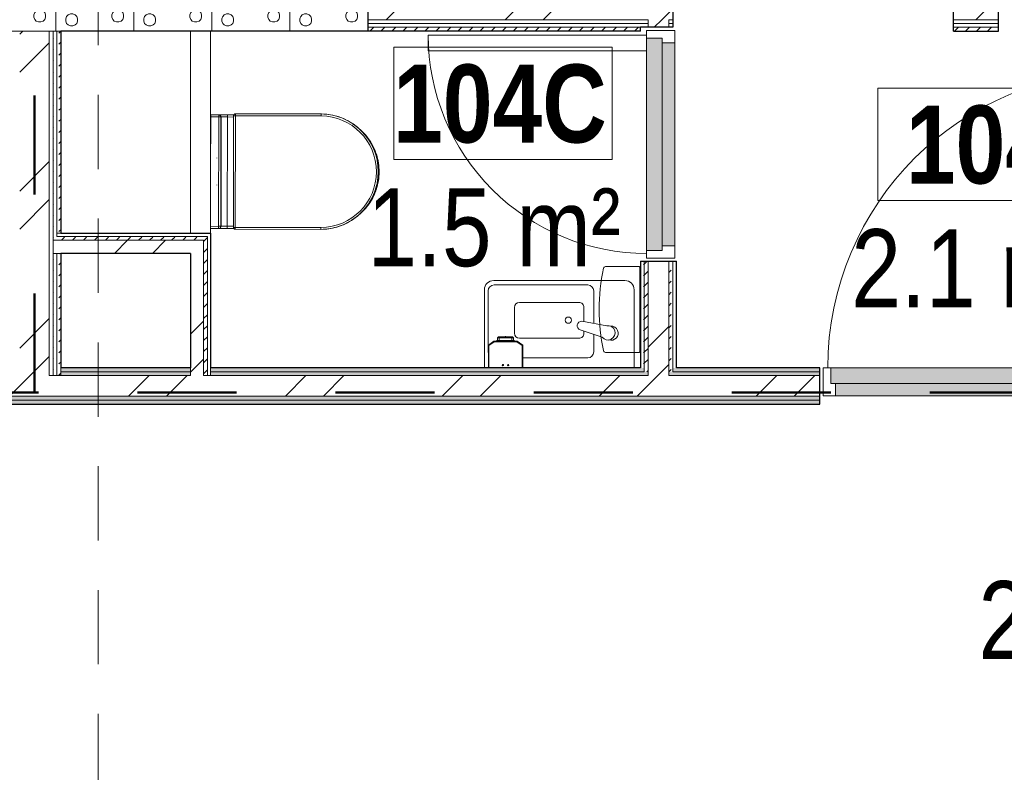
# Model space of a CAD drawing. Header units: millimetres. Extents: x -2180 to 91692, y -6418 to 21859.
# Tile 69 of 256: x 12037 to 15192, y 10677 to 13089. Entities that reach past the tile are written whole.
import ezdxf

# ---------------------------------------------------------------- set-up
doc = ezdxf.new("R2010")
doc.units = ezdxf.units.MM
doc.linetypes.add('Dash', pattern=[635, 317.5, -317.5])
doc.linetypes.add('Overhead', pattern=[396.875, 238.125, -158.75])
for name, color, linetype, lineweight in [('_Overhead_', 7, 'Overhead', 9), ('Common Edges', 7, 'Continuous', 9), ('Cut Pattern-3', 7, 'Continuous', 9), ('Doors', 7, 'Continuous', 9), ('Doors-2', 7, 'Continuous', 18), ('Generic Models', 7, 'Continuous', 9), ('Plan Swing', 7, 'Continuous', 9), ('Room Tags', 7, 'Continuous', 9), ('Walls', 7, 'Continuous', 9), ('Walls-1', 7, 'Continuous', 25)]:
    doc.layers.add(name, color=color, linetype=linetype, lineweight=lineweight)
for name, color, linetype, lineweight, true_color in [('_Tuletõkketsoon', 1, 'Dash', 50, 0xff0000), ('Cut Pattern-1', 7, 'Continuous', 9, 0x787878), ('Doors-1', 7, 'Continuous', 9, 0x7b918a), ('Doors-3', 7, 'Continuous', 9, 0x646464), ('Duravit Keramik-1', 7, 'Continuous', 9, 0xaaaaaa), ('Plumbing Fixtures-1', 7, 'Continuous', 9, 0xaaaaaa)]:
    doc.layers.add(name, color=color, linetype=linetype, lineweight=lineweight, true_color=true_color)
doc.styles.add('Swis721 Cn BT', font='swissc.ttf', dxfattribs={"height": 250})
doc.styles.add('Swis721 Cn BT_B', font='swisscb.ttf', dxfattribs={"height": 250})
pattern_1 = [(45, (0, 0), (0, 35.35534), [25, -25])]
pattern_2 = [(45, (0, 0), (-251.447, 251.447), []), (45, (0, 381), (-251.447, 251.447), [])]

# ---------------------------------------------------------------- blocks, each defined once
blk = doc.blocks.new('SMA_D01_ 1-poolne - SU-P-04 - 750x2100-1929737-1 Korruse  plaan')
at = {"layer": 'Doors-3'}
for points in [[(340, 38), (-340, 38), (-340, -12), (340, -12), (340, 24.6)], [(325, -12), (-325, -12), (-325, -52), (325, -52)]]:
    blk.add_hatch(color=256, dxfattribs=at).paths.add_polyline_path(points, flags=0)
at = {"layer": 'Doors'}
for p, q in [((300, 38), (-340, 38)), ((-325, -12), (325, -12)), ((325, -52), (-325, -52))]:
    blk.add_line(p, q, dxfattribs=at)
at = {"layer": 'Doors-2'}
for p, q in [((350, 738), (300, 738)), ((300, 738), (300, 38)), ((350, 38), (350, 738)), ((-340, 38), (-365, 38)), ((-365, 38), (-365, -52)), ((-340, -12), (-340, 38)), ((300, 38), (350, 38)), ((340, 38), (340, -12)), ((365, 38), (350, 38)), ((365, -52), (365, 38)), ((-325, -12), (-340, -12)), ((-325, -52), (-325, -12)), ((340, -12), (325, -12)), ((325, -12), (325, -52)), ((-365, -52), (-325, -52)), ((325, -52), (365, -52))]:
    blk.add_line(p, q, dxfattribs=at)
at = {"layer": 'Plan Swing'}
blk.add_arc((350, 38), 700, 90, 180, dxfattribs=at)
blk = doc.blocks.new('WC seinal - Tüüp 1-1379231-1 Korruse  plaan')
at = {"layer": 'Duravit Keramik-1'}
for p, q in [((-59.9, 386), (-60.2, 111.6)), ((-60.2, 111.6), (-59.9, 386)), ((-54.2, 111.6), (-53.9, 385.9)), ((304.1, 385.5), (303.8, 111.2)), ((309.8, 111.2), (310.1, 385.5)), ((310.1, 385.5), (309.8, 111.2)), ((-54.2, 111.6), (-60.2, 111.6)), ((-56.9, 106.9), (-57.1, 85.8)), ((-57.1, 85.8), (-56.9, 106.9)), ((-54.2, 105.6), (-54.2, 111.6)), ((303.8, 111.2), (-54.2, 111.6)), ((-54.2, 105.6), (303.8, 105.2)), ((-54.2, 105.6), (303.8, 105.2)), ((-49.9, 105.6), (-50.1, 85.7)), ((300.2, 85.4), (300.1, 105.2)), ((303.8, 111.2), (303.8, 105.2)), ((309.8, 111.2), (303.8, 111.2)), ((307.2, 85.5), (307, 106.6)), ((307, 106.6), (307.2, 85.5)), ((-57.3, 63.2), (-57.3, 58)), ((-57.2, 73), (-57.2, 66)), ((-57.1, 85.1), (-57.1, 81.3)), ((-56.8, 85.8), (-51.9, 85.7)), ((-51.9, 85.7), (-50.1, 85.7)), ((300.3, 65.5), (-50.3, 65.8)), ((-50.3, 64.9), (-50.3, 57.9)), ((300.3, 64.6), (-50.3, 64.9)), ((-50.1, 85.7), (300.2, 85.4)), ((300.2, 85.4), (303.7, 85.5)), ((300.3, 57.6), (300.3, 64.6)), ((303.7, 85.5), (305.1, 85.5)), ((305.1, 85.5), (306.9, 85.5)), ((307.2, 81), (307.2, 85.1)), ((307.3, 68.9), (307.3, 72.7)), ((307.3, 57.7), (307.3, 65.7)), ((-57.3, 58), (-57.5, 32.4)), ((-57.3, 58), (-57.5, 32.4)), ((-57.3, 58.9), (-57.3, 58)), ((-57.3, 58), (-57.3, 58.9)), ((-50.3, 57.9), (-57.3, 58)), ((-50.5, 32.4), (-50.3, 57.9)), ((125, 32.2), (-50.5, 32.4)), ((-50.3, 57.9), (300.3, 57.6)), ((307.3, 57.7), (300.3, 57.6)), ((300.3, 57.6), (300.5, 32.2)), ((307.3, 57.7), (307.3, 58.6)), ((307.3, 57.7), (307.3, 58.6)), ((307.5, 32.2), (307.3, 57.7)), ((307.5, 32.2), (307.3, 57.7))]:
    blk.add_line(p, q, dxfattribs=at)
at = {"layer": 'Duravit Keramik-1', "flags": 128}
for points in [[(310.1, 385.5), (309.9, 392.9), (309.4, 400.3), (308.6, 407.6), (307.6, 415), (306.2, 422.2), (304.6, 429.4), (302.6, 436.6), (300.4, 443.6), (297.9, 450.6), (295.1, 457.5), (292, 464.2), (288.7, 470.8), (285.1, 477.3), (281.3, 483.6), (277.2, 489.8), (272.9, 495.8), (268.3, 501.6), (263.5, 507.2), (258.5, 512.7), (253.2, 517.9), (247.8, 522.9), (242.2, 527.7), (236.3, 532.3), (230.3, 536.6), (224.2, 540.7), (217.9, 544.5), (211.4, 548.1), (204.8, 551.4), (198, 554.5), (191.2, 557.2), (184.2, 559.7), (177.1, 562), (170, 563.9), (162.8, 565.6), (155.5, 566.9), (148.2, 568), (140.8, 568.8), (133.5, 569.3), (126.1, 569.4), (118.7, 569.3), (111.3, 568.9), (103.9, 568.2), (96.6, 567.2), (89.3, 565.9), (82.1, 564.4), (74.9, 562.5), (67.8, 560.3), (60.8, 557.9), (53.9, 555.2), (47.2, 552.2), (40.5, 549), (34, 545.5), (27.6, 541.7), (21.4, 537.7), (15.4, 533.4), (9.5, 528.9), (3.8, 524.1), (-1.6, 519.2), (-6.9, 514), (-12, 508.6), (-16.9, 503), (-21.5, 497.3), (-25.9, 491.3), (-30, 485.2), (-33.9, 478.9), (-37.6, 472.5), (-41, 465.9), (-44.1, 459.2), (-47, 452.4), (-49.5, 445.4), (-51.8, 438.4), (-53.9, 431.3), (-55.6, 424.1), (-57, 416.8), (-58.2, 409.5), (-59, 402.2), (-59.6, 394.8), (-59.9, 387.4), (-59.9, 386)], [(280.7, 483.1), (277.2, 488.8), (273.2, 494.8), (269, 500.6), (264.6, 506.3), (259.9, 511.8), (255, 517), (249.9, 522.1), (244.6, 527), (239.1, 531.7), (233.5, 536.1), (227.6, 540.3), (221.6, 544.3), (215.5, 548), (209.2, 551.5), (202.7, 554.7), (196.2, 557.7), (189.5, 560.4), (182.7, 562.8), (175.9, 565), (168.9, 566.9), (161.9, 568.5), (154.8, 569.8), (147.7, 570.8), (140.5, 571.6), (133.3, 572.1), (126.1, 572.2), (118.9, 572.1), (111.8, 571.7), (104.6, 571.1), (97.5, 570.1), (90.4, 568.8), (83.3, 567.3), (76.4, 565.5), (69.5, 563.4), (62.7, 561), (56, 558.4), (49.4, 555.5), (42.9, 552.3), (36.6, 548.9), (30.4, 545.2), (24.4, 541.3), (18.5, 537.1), (12.8, 532.7), (7.3, 528.1), (1.9, 523.3), (-3.2, 518.3), (-8.2, 513), (-12.9, 507.6), (-17.4, 502), (-21.7, 496.2), (-25.7, 490.2), (-28.6, 485.6)], [(-60.2, 111.6), (-60.2, 111.4), (-60.2, 111.2), (-60.2, 110.9), (-60.1, 110.7), (-60.1, 110.4), (-60.1, 110.2), (-60, 110), (-59.9, 109.8), (-59.8, 109.5), (-59.8, 109.3), (-59.7, 109.1), (-59.5, 108.9), (-59.4, 108.7), (-59.3, 108.5), (-59.2, 108.3), (-59, 108.1), (-58.9, 107.9), (-58.7, 107.7), (-58.6, 107.5), (-58.4, 107.3), (-58.2, 107.2), (-58.1, 107), (-57.9, 106.9), (-57.7, 106.7), (-57.5, 106.6), (-57.3, 106.5), (-57.1, 106.3), (-56.8, 106.2), (-56.6, 106.1), (-56.4, 106), (-56.2, 106), (-56, 105.9), (-55.7, 105.8), (-55.5, 105.8), (-55.2, 105.7), (-55, 105.7), (-54.8, 105.7), (-54.5, 105.6), (-54.3, 105.6), (-54.2, 105.6)], [(-58.7, 107.7), (-59.3, 108.5), (-59.8, 109.4), (-60.1, 110.5), (-60.2, 111.6)], [(-60.1, 110.4), (-59.6, 109), (-58, 107)], [(-54.2, 105.6), (-55.3, 105.7), (-56.2, 106), (-57.1, 106.4), (-58, 107)], [(-56.8, 106.6), (-56.4, 106.2), (-55.9, 105.9), (-55.3, 105.7), (-54.2, 105.6)], [(303.8, 105.2), (304, 105.2), (304.2, 105.2), (304.5, 105.2), (304.7, 105.3), (304.9, 105.3), (305.2, 105.4), (305.4, 105.4), (305.6, 105.5), (305.9, 105.6), (306.1, 105.7), (306.3, 105.8), (306.5, 105.9), (306.7, 106), (306.9, 106.1), (307.1, 106.2), (307.3, 106.4), (307.5, 106.5), (307.7, 106.7), (307.9, 106.8), (308.1, 107), (308.2, 107.2), (308.4, 107.4), (308.5, 107.5), (308.7, 107.7), (308.8, 107.9), (308.9, 108.1), (309, 108.3), (309.2, 108.6), (309.3, 108.8), (309.3, 109), (309.4, 109.2), (309.5, 109.5), (309.6, 109.7), (309.6, 109.9), (309.7, 110.2), (309.7, 110.4), (309.7, 110.6), (309.8, 110.9), (309.8, 111.1), (309.8, 111.2)], [(307.5, 106.5), (306.7, 105.9), (305.7, 105.5), (304.8, 105.3), (303.8, 105.2)], [(303.8, 105.2), (304.8, 105.3), (305.4, 105.5), (305.9, 105.8), (306.3, 106.2)], [(307.5, 106.5), (308.5, 107.5), (309.4, 109.1), (309.6, 109.7)], [(309.8, 111.2), (309.6, 110), (309.3, 109), (308.9, 108), (308.3, 107.2)], [(-50.5, 32.4), (-55.4, 32.4), (-57.5, 32.4)], [(82.4, 52.2), (82.1, 52.2), (81.8, 52.3), (81.5, 52.3), (81.2, 52.3)], [(168.6, 52.2), (168.3, 52.2), (168, 52.2), (167.8, 52.1)]]:
    blk.add_lwpolyline(points, dxfattribs=at)
at = {"layer": 'Duravit Keramik-1'}
for centre, radius, start, end in [((125.1, 384.4), 185, 0.3254, 179.5303), ((125.3, 392.2), 180, 43.4096, 136.1513), ((125.1, 384.4), 179, 0.332, 179.5237), ((-54.2, 111.6), 6, 179.9282, 269.9282), ((303.8, 111.2), 6, 269.9282, 359.9282)]:
    blk.add_arc(centre, radius, start, end, dxfattribs=at)
for centre, major_axis, ratio, start_param, end_param in [((-58.2, 111.6), (-2, 0), 0.83812, 0, 0.523599), ((307.8, 111.2), (-2, 0), 0.83812, 2.617994, 3.141593), ((-50.3, 58.8), (-7, 0.05), 0.996195, 4.719307, 6.283185), ((-50.3, 57.9), (-7, 0.05), 0.996195, 4.719307, 6.283185), ((300.3, 58.5), (7, 0.04), 0.996195, 0, 1.56389), ((300.3, 57.6), (7, 0.04), 0.996195, 0, 1.56389)]:
    blk.add_ellipse(centre, major_axis=major_axis, ratio=ratio, start_param=start_param, end_param=end_param, dxfattribs=at)
for points in [[(-53.9, 385.9), (-54.7, 385.9), (-56.2, 385.9), (-58.2, 386), (-59.6, 386), (-59.9, 386), (-59.9, 386)], [(304.1, 385.5), (304.9, 385.5), (306.5, 385.5), (307.8, 385.5), (308.3, 385.5)]]:
    blk.add_open_spline(points, degree=3, dxfattribs=at)
for points, knots in [([(308.3, 385.5), (308.9, 385.5), (309.8, 385.5), (310.1, 385.5), (310.1, 385.5)], [0.5000044, 0.5000044, 0.5000044, 0.5000044, 0.75, 1, 1, 1, 1]), ([(-57.3, 58.9), (-57.3, 59.2), (-57.3, 61.4), (-57.2, 68.3), (-57.2, 76.7), (-57.1, 82.4), (-57.1, 85.1)], [-1, -1, -1, -1, -0.7222222, -0.4444444, -0.2222222, -0.0171685, -0.0171685, -0.0171685, -0.0171685]), ([(-50.3, 65.8), (-50.3, 66), (-50.3, 67.1), (-50.2, 71.1), (-50.2, 77.5), (-50.1, 83), (-50.1, 85.7)], [0, 0, 0, 0, 0.222222, 0.444444, 0.722222, 1, 1, 1, 1]), ([(300.2, 85.4), (300.2, 84.3), (300.2, 82.1), (300.2, 77.9), (300.3, 73), (300.3, 67.7), (300.3, 65.8), (300.3, 65.5)], [0, 0, 0, 0, 0.111111, 0.222222, 0.444444, 0.666667, 1, 1, 1, 1]), ([(307.2, 85.1), (307.2, 81.5), (307.2, 74.2), (307.3, 65.7), (307.3, 60.3), (307.3, 58.8), (307.3, 58.6)], [-0.9904011, -0.9904011, -0.9904011, -0.9904011, -0.7222222, -0.4444444, -0.2222222, 0, 0, 0, 0])]:
    blk.add_open_spline(points, degree=3, knots=knots, dxfattribs=at)
blk = doc.blocks.new('SMA_D01_ 1-poolne - SU-P-07 - 1000x2100 1 korrus-2306867-1 Korruse  plaan')
at = {"layer": 'Doors-1'}
for points in [[(450, 58), (-465, 58), (-465, 8), (465, 8), (465, 58)], [(-450, 8), (-450, -32), (450, -32), (450, 8), (-420.3, 8)]]:
    blk.add_hatch(color=256, dxfattribs=at).paths.add_polyline_path(points, flags=0)
at = {"layer": 'Doors'}
for p, q in [((425, 58), (-465, 58)), ((-450, 8), (450, 8)), ((450, -32), (-450, -32))]:
    blk.add_line(p, q, dxfattribs=at)
at = {"layer": 'Doors-2'}
for p, q in [((475, 1008), (425, 1008)), ((425, 1008), (425, 58)), ((475, 58), (475, 1008)), ((-465, 58), (-490, 58)), ((-490, 58), (-490, -32)), ((-465, 8), (-465, 58)), ((425, 58), (475, 58)), ((465, 58), (465, 8)), ((490, 58), (475, 58)), ((490, -32), (490, 58)), ((-450, 8), (-465, 8)), ((-450, -32), (-450, 8)), ((465, 8), (450, 8)), ((450, 8), (450, -32)), ((-490, -32), (-450, -32)), ((450, -32), (490, -32))]:
    blk.add_line(p, q, dxfattribs=at)
at = {"layer": 'Plan Swing'}
blk.add_arc((475, 58), 950, 90, 180, dxfattribs=at)
blk = doc.blocks.new('SMA_Pro A allas 28x48cm - SA-00 - Laufen Pro 480 _ Oras Saga VASAK POOLNE DUŠŠIGA-1879213-1 Korruse  plaan')
at = {"layer": 'Plumbing Fixtures-1'}
for p, q in [((335, 338), (-85, 338)), ((-83.8, 323.7), (216.2, 323.7)), ((-115, 308), (-115, 58)), ((-103.1, 109.4), (-103.1, 304.4)), ((235.5, 304.4), (235.5, 200.4)), ((365, 58), (365, 308)), ((187.9, 267.5), (-2.9, 267.5)), ((-18.9, 251.3), (-18.9, 168.8)), ((204.1, 251.3), (204.1, 206)), ((277.1, 192.9), (197.7, 207.2)), ((192, 179.3), (262.5, 156.4)), ((204.1, 175.3), (204.1, 168.8)), ((235.5, 165.1), (235.5, 109.4)), ((-2.7, 152.6), (187.9, 152.6)), ((216.2, 90.1), (7.7, 90.1))]:
    blk.add_line(p, q, dxfattribs=at)
for centre, radius, start, end in [((-85, 308), 30, 90, 180), ((-83.8, 304.4), 19.3, 90, 180), ((216.2, 304.4), 19.3, 0, 90), ((335, 308), 30, 360, 90), ((-2.7, 251.3), 16.2, 90.6273, 180), ((187.9, 251.3), 16.2, 360, 90.0008), ((154.4, 210.8), 10, 0, 180), ((154.4, 210.8), 10, 180, 0), ((-2.7, 168.8), 16.2, 180, 269.9995), ((187.9, 168.8), 16.2, 269.9995, 360), ((-83.8, 109.4), 19.3, 180, 186.4139), ((216.2, 109.4), 19.3, 270, 0)]:
    blk.add_arc(centre, radius, start, end, dxfattribs=at)
for centre, major_axis, ratio, start_param, end_param in [((196.4, 193), (5.1, 13.4), 0.974907, 0.277858, 3.187773), ((281, 170.1), (8.2, 21.7), 0.974907, 2.559211, 6.823578), ((290.9, 169), (5.7, 22.1), 0.993539, 5.351949, 6.607675), ((290.9, 169), (5.7, 22.1), 0.993539, 3.084161, 5.351949)]:
    blk.add_ellipse(centre, major_axis=major_axis, ratio=ratio, start_param=start_param, end_param=end_param, dxfattribs=at)
blk = doc.blocks.new('Mediclinics_Steel paper towel CZ folds dispenser_DT0106x - DT0106C-V123-1 Korruse  plaan')
at = {"layer": 'Generic Models'}
for p, q in [((35453, 5509.2), (35453, 5401.8)), ((35728.1, 5509.2), (35728.1, 5401.8)), ((35590.5, 5399.8), (35455, 5399.8)), ((35590.5, 5399.8), (35726.1, 5399.8))]:
    blk.add_line(p, q, dxfattribs=at)
for centre, radius, start, end in [((35590.6, 4889.2), 640.5, 90.0044, 101.8922), ((35590.5, 4889.2), 640.5, 78.1078, 89.9956), ((35460, 5509.2), 7, 101.8922, 180), ((35721.1, 5509.2), 7, 0, 78.1078), ((35455, 5401.8), 2, 180, 270), ((35726.1, 5401.8), 2, 270, 0)]:
    blk.add_arc(centre, radius, start, end, dxfattribs=at)
blk = doc.blocks.new('Mediclinics_Liquid soap dispenser_DJ0031x - DJ0031-V134-1 Korruse  plaan')
at = {"layer": 'Generic Models'}
for p, q in [((16546.3, 12058.5), (16528.5, 12046)), ((16528.7, 12045.9), (16546.4, 12058.3)), ((16546.9, 12056.8), (16530.2, 12045.1)), ((16546.9, 12056.8), (16530.2, 12045.1)), ((16620.6, 12058.5), (16546.3, 12058.5)), ((16546.3, 12058.5), (16546.4, 12058.3)), ((16546.4, 12058.3), (16620.5, 12058.3)), ((16620.1, 12056.8), (16546.9, 12056.8)), ((16620.1, 12056.8), (16546.9, 12056.8)), ((16555.8, 12060.2), (16553.3, 12059.2)), ((16553.3, 12059.2), (16553.3, 12058.2)), ((16556.5, 12060.2), (16561.9, 12060.2)), ((16560.9, 12059.2), (16557.3, 12059.2)), ((16559.8, 12060.2), (16557.4, 12060.2)), ((16557.9, 12069.8), (16557.9, 12058.5)), ((16562.8, 12069.8), (16557.9, 12069.8)), ((16560.1, 12059.4), (16557.9, 12059.4)), ((16606.1, 12059.2), (16560.9, 12059.2)), ((16560.9, 12059.2), (16560.9, 12058.2)), ((16605.1, 12060.2), (16561.9, 12060.2)), ((16562, 12072.5), (16562, 12069.8)), ((16604.2, 12069.8), (16562.8, 12069.8)), ((16562.8, 12069.8), (16562.8, 12060.2)), ((16564.7, 12072.5), (16564.7, 12072.5)), ((16564.7, 12072.5), (16602.2, 12072.5)), ((16602.2, 12072.5), (16564.7, 12072.5)), ((16564.7, 12072.5), (16564.7, 12072.5)), ((16602.2, 12072.5), (16602.2, 12072.5)), ((16602.2, 12072.5), (16602.2, 12072.5)), ((16604.2, 12060.2), (16604.2, 12069.8)), ((16609.1, 12069.8), (16604.2, 12069.8)), ((16605, 12069.8), (16605, 12072.5)), ((16610.4, 12060.2), (16605.1, 12060.2)), ((16606.1, 12058.2), (16606.1, 12059.2)), ((16609.7, 12059.2), (16606.1, 12059.2)), ((16609.1, 12059.4), (16606.8, 12059.4)), ((16609.5, 12060.2), (16607.1, 12060.2)), ((16609.1, 12058.5), (16609.1, 12069.8)), ((16613.6, 12059.2), (16611.1, 12060.2)), ((16613.6, 12058.2), (16613.6, 12059.2)), ((16636.7, 12045.1), (16620.1, 12056.8)), ((16636.7, 12045.1), (16620.1, 12056.8)), ((16620.6, 12058.5), (16620.5, 12058.3)), ((16620.5, 12058.3), (16638.2, 12045.9)), ((16638.5, 12046), (16620.6, 12058.5)), ((16528.5, 12046), (16528.7, 12045.9)), ((16528.5, 11973.1), (16528.5, 12046)), ((16528.7, 11973.1), (16528.7, 12045.9)), ((16530.2, 12045.1), (16530.2, 11973.1)), ((16530.2, 12045.1), (16530.2, 11973.1)), ((16636.7, 11973.1), (16636.7, 12045.1)), ((16636.7, 11973.1), (16636.7, 12045.1)), ((16638.5, 12046), (16638.2, 12045.9)), ((16638.2, 12045.9), (16638.2, 11973.1)), ((16638.5, 11973.1), (16638.5, 12046))]:
    blk.add_line(p, q, dxfattribs=at)
at = {"layer": 'Generic Models', "flags": 128}
for points in [[(16557.9, 12069.8), (16557.9, 12070), (16558, 12070.2), (16558.1, 12070.3), (16558.2, 12070.5), (16558.3, 12070.6), (16558.4, 12070.8), (16558.5, 12070.9), (16558.7, 12071.1), (16558.8, 12071.2), (16558.9, 12071.3), (16559.1, 12071.4), (16559.2, 12071.5), (16559.3, 12071.7), (16559.5, 12071.8), (16559.6, 12071.9), (16559.8, 12072), (16560, 12072), (16560.1, 12072.1), (16560.3, 12072.2), (16560.5, 12072.3), (16560.6, 12072.3), (16560.8, 12072.4), (16561, 12072.4), (16561.2, 12072.5), (16561.3, 12072.5), (16561.5, 12072.5), (16561.7, 12072.5), (16561.9, 12072.5), (16562, 12072.5)], [(16570.3, 12072.8), (16570.2, 12072.8), (16570.2, 12072.8), (16570.2, 12072.7), (16570.1, 12072.6), (16570.1, 12072.5)], [(16570.3, 12072.8), (16578.1, 12073), (16582.1, 12073.2), (16583.5, 12073.3)], [(16570.4, 12072.5), (16570.4, 12072.6), (16570.4, 12072.7), (16570.3, 12072.8), (16570.3, 12072.8), (16570.3, 12072.8)], [(16572.3, 12072.8), (16572.3, 12072.8), (16572.2, 12072.8), (16572.2, 12072.7), (16572.2, 12072.6), (16572.1, 12072.5)], [(16572.3, 12072.8), (16579.1, 12073), (16582.5, 12073.2), (16583.5, 12073.3)], [(16572.4, 12072.5), (16572.4, 12072.6), (16572.4, 12072.7), (16572.4, 12072.8), (16572.3, 12072.8), (16572.3, 12072.8)], [(16583.5, 12072.5), (16583.5, 12072.9), (16583.5, 12073.2), (16583.5, 12073.3), (16583.5, 12073.2), (16583.5, 12072.9), (16583.5, 12072.5)], [(16594.7, 12072.8), (16587.8, 12073), (16584.4, 12073.2), (16583.5, 12073.3)], [(16583.5, 12072.5), (16583.5, 12072.9), (16583.5, 12073.2), (16583.5, 12073.3), (16583.5, 12073.2), (16583.5, 12072.9), (16583.5, 12072.5)], [(16583.5, 12072.5), (16583.5, 12072.9), (16583.5, 12073.2), (16583.5, 12073.3), (16583.5, 12073.2), (16583.5, 12072.9), (16583.5, 12072.5)], [(16596.7, 12072.8), (16588.8, 12073), (16584.9, 12073.2), (16583.5, 12073.3)], [(16583.5, 12072.5), (16583.5, 12072.9), (16583.5, 12073.2), (16583.5, 12073.3), (16583.5, 12073.2), (16583.5, 12072.9), (16583.5, 12072.5)], [(16594.7, 12072.8), (16594.6, 12072.8), (16594.6, 12072.8), (16594.6, 12072.7), (16594.5, 12072.6), (16594.5, 12072.5)], [(16594.8, 12072.5), (16594.8, 12072.6), (16594.8, 12072.7), (16594.7, 12072.8), (16594.7, 12072.8), (16594.7, 12072.8)], [(16596.7, 12072.8), (16596.6, 12072.8), (16596.6, 12072.8), (16596.6, 12072.7), (16596.6, 12072.6), (16596.6, 12072.5)], [(16596.8, 12072.5), (16596.8, 12072.6), (16596.8, 12072.7), (16596.7, 12072.8), (16596.7, 12072.8), (16596.7, 12072.8)], [(16605, 12072.5), (16605.2, 12072.5), (16605.3, 12072.5), (16605.5, 12072.5), (16605.7, 12072.5), (16605.9, 12072.4), (16606.1, 12072.4), (16606.2, 12072.3), (16606.4, 12072.3), (16606.6, 12072.2), (16606.7, 12072.2), (16606.9, 12072.1), (16607.1, 12072), (16607.2, 12071.9), (16607.4, 12071.8), (16607.5, 12071.7), (16607.7, 12071.6), (16607.8, 12071.5), (16608, 12071.4), (16608.1, 12071.2), (16608.2, 12071.1), (16608.4, 12071), (16608.5, 12070.8), (16608.6, 12070.7), (16608.7, 12070.5), (16608.8, 12070.4), (16608.9, 12070.2), (16609, 12070.1), (16609, 12069.9), (16609.1, 12069.8)]]:
    blk.add_lwpolyline(points, dxfattribs=at)
at = {"layer": 'Generic Models'}
for centre, radius, start, end in [((16547.4, 12055.3), 3, 90.0567, 101.7008), ((16619.6, 12055.3), 3, 78.2956, 89.9433), ((16531.7, 12044.3), 3, 138.8044, 152.492), ((16635.2, 12044.3), 3, 27.5122, 41.1894), ((16575, 11981.8), 2.25, 0, 180), ((16575, 11981.8), 2.25, 180, 0), ((16592, 11981.8), 2.25, 0, 180), ((16592, 11981.8), 2.25, 180, 0)]:
    blk.add_arc(centre, radius, start, end, dxfattribs=at)
blk.add_ellipse((16686.3, 12042.4), major_axis=(133.6, 0), ratio=0.367595, start_param=2.769734, end_param=2.791289, dxfattribs=at)
for points, knots in [([(16546.4, 12058.3), (16546.4, 12058.2), (16546.4, 12058.1), (16546.5, 12057.8), (16546.6, 12057.5), (16546.8, 12057.1), (16546.8, 12056.9), (16546.9, 12056.8)], [0, 0, 0, 0, 0.333333, 0.5, 0.666667, 0.833333, 1, 1, 1, 1]), ([(16604.2, 12069.8), (16604.1, 12070.2), (16604, 12070.8), (16603.6, 12071.5), (16603.3, 12071.9), (16603.1, 12072.1), (16602.8, 12072.4), (16602.5, 12072.5), (16602.2, 12072.5)], [0, 0, 0, 0, 0.2, 0.4, 0.55, 0.625, 0.7, 1, 1, 1, 1]), ([(16620.5, 12058.3), (16620.5, 12058.2), (16620.5, 12058.1), (16620.4, 12057.8), (16620.3, 12057.5), (16620.2, 12057.1), (16620.1, 12056.9), (16620.1, 12056.8)], [0, 0, 0, 0, 0.333333, 0.5, 0.666667, 0.833333, 1, 1, 1, 1]), ([(16528.7, 12045.9), (16528.7, 12045.9), (16528.8, 12045.9), (16528.9, 12045.8), (16529.1, 12045.7), (16529.3, 12045.6), (16529.6, 12045.5), (16529.9, 12045.3), (16530.1, 12045.2), (16530.2, 12045.1)], [0, 0, 0, 0, 0.166667, 0.333333, 0.5, 0.583333, 0.666667, 0.833333, 1, 1, 1, 1]), ([(16638.2, 12045.9), (16638.2, 12045.9), (16638.2, 12045.9), (16638, 12045.8), (16637.8, 12045.7), (16637.6, 12045.6), (16637.4, 12045.5), (16637.1, 12045.3), (16636.8, 12045.2), (16636.7, 12045.1)], [0, 0, 0, 0, 0.166667, 0.333333, 0.5, 0.583333, 0.666667, 0.833333, 1, 1, 1, 1])]:
    blk.add_open_spline(points, degree=3, knots=knots, dxfattribs=at)
for points in [[(16564.7, 12072.5), (16564.6, 12072.5), (16564.2, 12072.5), (16563.8, 12072.1), (16563.3, 12071.6), (16563, 12070.8), (16562.8, 12070.2), (16562.8, 12069.8)], [(16606.1, 12059.2), (16605.9, 12059.4), (16605.6, 12059.7), (16605.2, 12060.1), (16605.1, 12060.2)]]:
    blk.add_open_spline(points, degree=3, dxfattribs=at)
blk = doc.blocks.new('1_0 Room Tag - 2_5mm Nr - m²-411648-1 Korruse  plaan')
at = {"layer": 'Room Tags'}
for p, q in [((3.5, 3.78), (-3.5, 3.78)), ((-3.5, 3.78), (-3.5, 0.18)), ((3.5, 3.78), (3.5, 0.18)), ((3.5, 0.18), (-3.5, 0.18))]:
    blk.add_line(p, q, dxfattribs=at)

msp = doc.modelspace()

# ---------------------------------------------------------------- hatches: boundary and pattern name
at = {"layer": 'Cut Pattern-1'}
h = msp.add_hatch(dxfattribs=at)
h.set_pattern_fill('FP_3', color=256, style=0, pattern_type=2)
h.set_pattern_definition(pattern_2)
h.paths.add_polyline_path([(13151.8, 13089.1), (14083.8, 13089.1), (14083.8, 13184.1), (13151.8, 13184.1), (13151.8, 13092.8)], flags=0)
h = msp.add_hatch(dxfattribs=at)
h.set_pattern_fill('FP_3', color=256, style=0, pattern_type=2)
h.set_pattern_definition(pattern_2)
h.paths.add_polyline_path([(16073.3, 13089.1), (16151.8, 13089.3), (16151.8, 13184.1), (16073.3, 13184.1), (16073.3, 13089.8)], flags=0)
h.paths.add_polyline_path([(15029.3, 13089.1), (15173.3, 13089.1), (15173.3, 13184.1), (15029.3, 13184.1), (15029.3, 13149.8)], flags=0)
h.paths.add_polyline_path([(14095.8, 13089.1), (14129.3, 13089.1), (14129.3, 13184.1), (14083.8, 13184.1), (14083.8, 13089.1)], flags=0)
h = msp.add_hatch(dxfattribs=at)
h.set_pattern_fill('FP_3', color=256, style=0, pattern_type=2)
h.set_pattern_definition(pattern_2)
h.paths.add_polyline_path([(14050.8, 11948.1), (14116.8, 11948.1), (14116.8, 12314.6), (14050.8, 12314.6), (14050.8, 11957.1)], flags=0)
h.paths.add_polyline_path([(14083.8, 13064.6), (14116.8, 13064.6), (14116.8, 13089.1), (14050.8, 13089.1), (14050.8, 13064.6)], flags=0)
h = msp.add_hatch(dxfattribs=at)
h.set_pattern_fill('FP_3', color=256, style=0, pattern_type=2)
h.set_pattern_definition(pattern_2)
h.paths.add_polyline_path([(12079.7, 11948.1), (12131.5, 11948.1), (12131.5, 13052.1), (12036.5, 13052.1), (12036.5, 11948.1)], flags=0)
h = msp.add_hatch(dxfattribs=at)
h.set_pattern_fill('FP_3', color=256, style=0, pattern_type=2)
h.set_pattern_definition(pattern_2)
h.paths.add_polyline_path([(12168.5, 12340.1), (12584, 12340.1), (12584, 12382.1), (12143.5, 12382.1), (12144.3, 12340.1), (12156, 12340.1)], flags=0)
h = msp.add_hatch(dxfattribs=at)
h.set_pattern_fill('FP_3', color=256, style=0, pattern_type=2)
h.set_pattern_definition(pattern_2)
h.paths.add_polyline_path([(12626, 11948.1), (12626, 12382.1), (12584, 12382.1), (12584, 11948.1)], flags=0)
h = msp.add_hatch(dxfattribs=at)
h.set_pattern_fill('FP_3', color=256, style=0, pattern_type=2)
h.set_pattern_definition(pattern_2)
h.paths.add_polyline_path([(17830.1, 11882.1), (17861.7, 11882.1), (17861.7, 11948.1), (15601.3, 11948.1), (15601.3, 11882.1), (17519.3, 11882.1)], flags=0)
h.paths.add_polyline_path([(14601.3, 11882.1), (14601.3, 11948.1), (9517.3, 11948.1), (9517.3, 11882.1), (14410.9, 11882.1)], flags=0)
h.paths.add_polyline_path([(6950.9, 11882.1), (8517.3, 11882.1), (8517.3, 11948.1), (6213.8, 11948.1), (6213.8, 11882.1), (6640.1, 11882.1)], flags=0)
at = {"layer": 'Cut Pattern-3'}
h = msp.add_hatch(dxfattribs=at)
h.set_pattern_fill('FP_4', color=256, angle=-135, style=0, pattern_type=2)
h.set_pattern_definition([(45, (12254.27, 13179.6), (-8e-13, 250), [7.07, -346.48]), (315, (12281.77, 13184.6), (-8e-13, 250), [7.07, -346.48]), (90, (12251.77, 13164.6), (-250, -8e-13), [7.5, -242.5]), (71.565, (12251.774, 13172.106), (0.0002, 250), [7.906, -782.664]), (288.435, (12286.77, 13179.61), (-0.0002, 250), [7.906, -782.664]), (270, (12289.27, 13172.1), (250, 8e-13), [7.5, -242.5]), (251.565, (12289.274, 13164.606), (0.0002, 250), [7.906, -782.664]), (225, (12286.77, 13157.1), (-8e-13, 250), [7.07, -346.48]), (161.565, (12266.77, 13149.61), (-999.9996, 250.001), [7.906, -782.664]), (135, (12259.27, 13152.1), (-8e-13, 250), [7.07, -346.48]), (108.435, (12254.27, 13157.11), (-0.0002, 250), [7.906, -782.664]), (180, (12274.27, 13149.6), (8e-13, -250), [7.5, -242.5]), (198.435, (12281.77, 13152.11), (-999.9996, -250.001), [7.906, -782.664]), (2e-13, (12199.27, 13107.1), (-8e-13, 250), [7.5, -242.5]), (90, (12184.27, 13084.6), (-250, -8e-13), [7.5, -242.5]), (71.565, (12184.274, 13092.11), (0.0002, 250), [7.906, -782.664]), (45, (12186.77, 13099.6), (-8e-13, 250), [7.07, -346.48]), (315, (12214.27, 13104.6), (-8e-13, 250), [7.07, -346.48]), (288.435, (12219.274, 13099.61), (-0.0002, 250), [7.906, -782.664]), (270, (12221.77, 13092.1), (250, 8e-13), [7.5, -242.5]), (251.565, (12221.774, 13084.606), (0.0002, 250), [7.906, -782.664]), (225, (12219.27, 13077.1), (-8e-13, 250), [7.07, -346.48]), (161.565, (12199.27, 13069.606), (-999.9996, 250.001), [7.906, -782.664]), (135, (12191.77, 13072.1), (-8e-13, 250), [7.07, -346.48]), (108.435, (12186.77, 13077.11), (-0.0002, 250), [7.906, -782.664]), (180, (12206.77, 13069.6), (8e-13, -250), [7.5, -242.5]), (198.435, (12214.274, 13072.11), (-999.9996, -250.001), [7.906, -782.664]), (18.435, (12191.77, 13104.61), (500, 250.0006), [7.906, -782.664]), (341.565, (12206.77, 13107.106), (499.999, -250.0003), [7.906, -782.664]), (2e-13, (12346.77, 13119.6), (-8e-13, 250), [7.5, -242.5]), (90, (12331.77, 13097.1), (-250, -8e-13), [7.5, -242.5]), (71.565, (12331.774, 13104.61), (0.0002, 250), [7.906, -782.664]), (45, (12334.27, 13112.1), (-8e-13, 250), [7.07, -346.48]), (315, (12361.77, 13117.1), (-8e-13, 250), [7.07, -346.482]), (288.435, (12366.774, 13112.106), (-0.0002, 250), [7.906, -782.664]), (270, (12369.27, 13104.6), (250, 8e-13), [7.5, -242.5]), (251.565, (12369.274, 13097.11), (0.0002, 250), [7.906, -782.664]), (225, (12366.77, 13089.6), (-8e-13, 250), [7.07, -346.482]), (161.565, (12346.775, 13082.11), (-999.9996, 250.001), [7.906, -782.664]), (135, (12339.27, 13084.6), (-8e-13, 250), [7.07, -346.48]), (108.435, (12334.274, 13089.606), (-0.0002, 250), [7.906, -782.664]), (180, (12354.27, 13082.1), (8e-13, -250), [7.5, -242.5]), (198.435, (12361.774, 13084.606), (-999.9996, -250.001), [7.906, -782.664]), (18.435, (12339.274, 13117.106), (500, 250.0006), [7.906, -782.664]), (341.565, (12354.27, 13119.61), (500, -250.0006), [7.906, -782.664]), (2e-13, (12266.77, 13187.1), (-8e-13, 250), [7.5, -242.5]), (18.435, (12259.27, 13184.61), (499.999, 250.0003), [7.906, -782.664]), (341.565, (12274.274, 13187.11), (500, -250.0006), [7.906, -782.664]), (2e-13, (12214.27, 13277.1), (-8e-13, 250), [7.5, -242.5]), (90, (12199.27, 13254.6), (-250, -8e-13), [7.5, -242.5]), (71.565, (12199.274, 13262.11), (0.0002, 250), [7.906, -782.664]), (45, (12201.77, 13269.6), (-8e-13, 250), [7.07, -346.48]), (315, (12229.27, 13274.6), (-8e-13, 250), [7.07, -346.48]), (288.435, (12234.275, 13269.61), (-0.0002, 250), [7.906, -782.664]), (270, (12236.77, 13262.1), (250, 8e-13), [7.5, -242.5]), (251.565, (12236.774, 13254.61), (0.0002, 250), [7.906, -782.664]), (225, (12234.27, 13247.1), (-8e-13, 250), [7.07, -346.48]), (161.565, (12214.274, 13239.606), (-999.9996, 250.001), [7.906, -782.664]), (135, (12206.77, 13242.1), (-8e-13, 250), [7.07, -346.48]), (108.435, (12201.775, 13247.106), (-0.0002, 250), [7.906, -782.664]), (180, (12221.77, 13239.6), (8e-13, -250), [7.5, -242.5]), (198.435, (12229.275, 13242.11), (-999.9996, -250.001), [7.906, -782.664]), (18.435, (12206.774, 13274.61), (499.999, 250.0003), [7.906, -782.664]), (341.565, (12221.774, 13277.106), (499.999, -250.0003), [7.906, -782.664]), (2e-13, (12321.77, 13257.1), (-8e-13, 250), [7.5, -242.5]), (90, (12306.77, 13234.6), (-250, -8e-13), [7.5, -242.5]), (71.565, (12306.77, 13242.11), (0.0002, 250), [7.906, -782.664]), (45, (12309.27, 13249.6), (-8e-13, 250), [7.07, -346.48]), (315, (12336.77, 13254.6), (-8e-13, 250), [7.07, -346.48]), (288.435, (12341.77, 13249.606), (-0.0002, 250), [7.906, -782.664]), (270, (12344.27, 13242.1), (250, 8e-13), [7.5, -242.5]), (251.565, (12344.274, 13234.61), (0.0002, 250), [7.906, -782.664]), (225, (12341.77, 13227.1), (-8e-13, 250), [7.07, -346.48]), (161.565, (12321.774, 13219.606), (-999.9996, 250.001), [7.906, -782.664]), (135, (12314.27, 13222.1), (-8e-13, 250), [7.07, -346.48]), (108.435, (12309.275, 13227.11), (-0.0002, 250), [7.906, -782.664]), (180, (12329.27, 13219.6), (8e-13, -250), [7.5, -242.5]), (198.435, (12336.77, 13222.106), (-999.9996, -250.001), [7.906, -782.664]), (18.435, (12314.274, 13254.61), (499.999, 250.0003), [7.906, -782.664]), (341.565, (12329.274, 13257.106), (500, -250.0006), [7.906, -782.664]), (90, (12151.77, 13052.1), (-250, -8e-13), [])])
h.paths.add_polyline_path([(13151.8, 13052.1), (13151.8, 13202.1), (11151.8, 13202.1), (11151.8, 13052.1), (13135, 13052.1)], flags=0)
h = msp.add_hatch(dxfattribs=at)
h.set_pattern_fill('FP_1', color=256, style=0, pattern_type=2)
h.set_pattern_definition(pattern_1)
h.paths.add_polyline_path([(14025.8, 13052.1), (14025.8, 13064.6), (13151.8, 13064.6), (13151.8, 13052.1), (13872.6, 13052.1)], flags=0)
h = msp.add_hatch(dxfattribs=at)
h.set_pattern_fill('FP_1', color=256, style=0, pattern_type=2)
h.set_pattern_definition(pattern_1)
h.paths.add_polyline_path([(15173.3, 13052.1), (15173.3, 13064.6), (15029.3, 13064.6), (15029.3, 13052.1), (15148.8, 13052.1)], flags=0)
h = msp.add_hatch(dxfattribs=at)
h.set_pattern_fill('FP_1', color=256, style=0, pattern_type=2)
h.set_pattern_definition(pattern_1)
h.paths.add_polyline_path([(12143.5, 11948.1), (12156, 11948.1), (12156, 12340.1), (12143.5, 12340.1), (12143.5, 11948.4)], flags=0)
h.paths.add_polyline_path([(12144.9, 12382.1), (12156, 12382.1), (12156, 13052.1), (12143.5, 13052.1), (12143.5, 12382.1)], flags=0)
h = msp.add_hatch(dxfattribs=at)
h.set_pattern_fill('FP_1', color=256, style=0, pattern_type=2)
h.set_pattern_definition(pattern_1)
h.paths.add_polyline_path([(12168.5, 11948.1), (12168.5, 12340.1), (12156, 12340.1), (12156, 11948.1)], flags=0)
h.paths.add_polyline_path([(12168.5, 12404.6), (12168.5, 13052.1), (12156, 13052.1), (12156, 12404.6)], flags=0)
h = msp.add_hatch(dxfattribs=at)
h.set_pattern_fill('FP_1', color=256, style=0, pattern_type=2)
h.set_pattern_definition(pattern_1)
h.paths.add_polyline_path([(12584, 12382.1), (12626, 12382.1), (12626, 12394.6), (12156, 12394.3), (12156, 12382.1), (12545.9, 12382.1)], flags=0)
h = msp.add_hatch(dxfattribs=at)
h.set_pattern_fill('FP_1', color=256, style=0, pattern_type=2)
h.set_pattern_definition(pattern_1)
h.paths.add_polyline_path([(12626, 11948.1), (12638.5, 11948.1), (12638.5, 12394.6), (12626, 12394.6), (12626, 11948.5)], flags=0)
h = msp.add_hatch(dxfattribs=at)
h.set_pattern_fill('FP_1', color=256, style=0, pattern_type=2)
h.set_pattern_definition(pattern_1)
h.paths.add_polyline_path([(14038.3, 11973.1), (14038.3, 12314.6), (14025.8, 12314.6), (14025.8, 11973.1)], flags=0)
h = msp.add_hatch(dxfattribs=at)
h.set_pattern_fill('FP_1', color=256, style=0, pattern_type=2)
h.set_pattern_definition(pattern_1)
h.paths.add_polyline_path([(14050.8, 11960.6), (14050.8, 12314.6), (14038.3, 12314.6), (14038.3, 11960.6)], flags=0)
h = msp.add_hatch(dxfattribs=at)
h.set_pattern_fill('FP_1', color=256, style=0, pattern_type=2)
h.set_pattern_definition(pattern_1)
h.paths.add_polyline_path([(14119.2, 11960.6), (14129.3, 11960.6), (14129.3, 12314.6), (14116.8, 12314.6), (14116.8, 11960.6)], flags=0)
h = msp.add_hatch(dxfattribs=at)
h.set_pattern_fill('FP_1', color=256, style=0, pattern_type=2)
h.set_pattern_definition(pattern_1)
h.paths.add_polyline_path([(17861.7, 11960.6), (17861.7, 11973.1), (16164.3, 11973.1), (16164.3, 11960.6), (17830.1, 11960.6)], flags=0)
h.paths.add_polyline_path([(15601.3, 11960.6), (16073.3, 11960.6), (16073.3, 11973.1), (15601.3, 11973.1), (15601.3, 11969.4)], flags=0)
h.paths.add_polyline_path([(14601.3, 11960.6), (14601.3, 11973.1), (14129.3, 11973.1), (14129.3, 11960.6), (14410.9, 11960.6)], flags=0)
h.paths.add_polyline_path([(12648.5, 11960.6), (14038.3, 11960.6), (14038.3, 11973.1), (12648.5, 11973.1)], flags=0)
h.paths.add_polyline_path([(12201.9, 11960.6), (12584, 11960.6), (12584, 11973.1), (12168.5, 11973.1), (12168.5, 11960.6)], flags=0)
h.paths.add_polyline_path([(11924.3, 11960.6), (11999.5, 11960.6), (11999.5, 11973.1), (11504, 11973.1), (11504, 11960.6), (11590.2, 11960.6)], flags=0)
h.paths.add_polyline_path([(10680.9, 11960.6), (11439.5, 11960.6), (11439.5, 11973.1), (10075.3, 11973.1), (10075.3, 11960.6), (10525.5, 11960.6)], flags=0)
h.paths.add_polyline_path([(9984.3, 11960.6), (9984.3, 11973.1), (9517.3, 11973.1), (9517.3, 11960.6)], flags=0)
h.paths.add_polyline_path([(6213.8, 11960.6), (7949.3, 11960.6), (7949.3, 11973.1), (6213.8, 11973.1)], flags=0)
h.paths.add_polyline_path([(8517.3, 11960.6), (8517.3, 11973.1), (8040.3, 11973.1), (8040.3, 11960.6), (8194.2, 11960.6)], flags=0)
h = msp.add_hatch(dxfattribs=at)
h.set_pattern_fill('FP_1', color=256, style=0, pattern_type=2)
h.set_pattern_definition(pattern_1)
h.paths.add_polyline_path([(17861.7, 11948.1), (17861.7, 11960.6), (16151.8, 11960.6), (16151.8, 11948.1), (17830.1, 11948.1)], flags=0)
h.paths.add_polyline_path([(16085.8, 11948.1), (16085.8, 11960.6), (15601.3, 11960.6), (15601.3, 11948.1), (15654.3, 11948.1)], flags=0)
h.paths.add_polyline_path([(11439.5, 11948.1), (11439.5, 11960.6), (10062.8, 11960.6), (10062.8, 11948.1), (11333.8, 11948.1)], flags=0)
h.paths.add_polyline_path([(11595.6, 11948.1), (11999.5, 11948.1), (11999.5, 11960.6), (11504, 11960.6), (11504, 11948.1)], flags=0)
h.paths.add_polyline_path([(12168.5, 11948.1), (12584, 11948.1), (12584, 11960.6), (12168.5, 11960.6)], flags=0)
h.paths.add_polyline_path([(12730.9, 11948.1), (14050.8, 11948.1), (14050.8, 11960.6), (12648.5, 11960.6), (12648.5, 11948.1), (12679.6, 11948.1)], flags=0)
h.paths.add_polyline_path([(9996.8, 11948.1), (9996.8, 11960.6), (9517.3, 11960.6), (9517.3, 11948.1)], flags=0)
h.paths.add_polyline_path([(14601.3, 11948.1), (14601.3, 11960.6), (14116.8, 11960.6), (14116.8, 11948.1), (14410.9, 11948.1)], flags=0)
h.paths.add_polyline_path([(8194.2, 11948.1), (8517.3, 11948.1), (8517.3, 11960.6), (8027.8, 11960.6), (8027.8, 11948.1), (8032.6, 11948.1)], flags=0)
h.paths.add_polyline_path([(6213.8, 11948.1), (7961.8, 11948.1), (7961.8, 11960.6), (6213.8, 11960.6)], flags=0)
h = msp.add_hatch(dxfattribs=at)
h.set_pattern_fill('FP_1', color=256, style=0, pattern_type=2)
h.set_pattern_definition(pattern_1)
h.paths.add_polyline_path([(18261.7, 11869.6), (18261.7, 11882.1), (15601.3, 11882.1), (15601.3, 11869.6), (18141, 11869.6)], flags=0)
h.paths.add_polyline_path([(11439.5, 11869.6), (14601.3, 11869.6), (14601.3, 11882.1), (9517.3, 11882.1), (9517.3, 11869.6), (11364, 11869.6)], flags=0)
h.paths.add_polyline_path([(8517.3, 11869.6), (8517.3, 11882.1), (6159.3, 11882.1), (6159.3, 11869.6), (8194.2, 11869.6)], flags=0)
h = msp.add_hatch(dxfattribs=at)
h.set_pattern_fill('FP_1', color=256, style=0, pattern_type=2)
h.set_pattern_definition(pattern_1)
h.paths.add_polyline_path([(18141, 11857.1), (18261.7, 11857.1), (18261.7, 11869.6), (15601.3, 11869.6), (15601.3, 11857.1), (17861.7, 11857.1)], flags=0)
h.paths.add_polyline_path([(12638.5, 11857.1), (14601.3, 11857.1), (14601.3, 11869.6), (9517.3, 11869.6), (9517.3, 11857.1), (12626, 11857.1)], flags=0)
h.paths.add_polyline_path([(8517.3, 11857.1), (8517.3, 11869.6), (6159.3, 11869.6), (6159.3, 11857.1), (8194.2, 11857.1)], flags=0)

# ---------------------------------------------------------------- linework, layer by layer
at = {"layer": '_Overhead_'}
msp.add_line((12288.4, 13642.1), (12288.4, 10612.1), dxfattribs=at)
at = {"layer": '_Tuletõkketsoon'}
for p, q in [((12084, 11894.1), (12084, 13123.9)), ((6063.8, 11894.1), (30291.5, 11894.1))]:
    msp.add_line(p, q, dxfattribs=at)
at = {"layer": 'Common Edges'}
for p, q in [((14050.8, 13089.1), (13151.8, 13089.1)), ((14050.8, 13077.1), (13151.8, 13077.1)), ((14025.8, 13064.6), (13151.8, 13064.6)), ((14050.8, 13089.1), (14050.8, 13064.6)), ((14116.8, 13089.1), (14116.8, 13064.6)), ((14129.3, 13089.1), (14116.8, 13089.1)), ((14129.3, 13077.1), (14116.8, 13077.1)), ((15173.3, 13089.1), (15029.3, 13089.1)), ((15173.3, 13077.1), (15029.3, 13077.1)), ((15173.3, 13064.6), (15029.3, 13064.6)), ((11999.5, 13052.1), (12168.5, 13052.1)), ((12131.5, 11948.1), (12131.5, 13052.1)), ((12143.5, 11948.1), (12143.5, 13052.1)), ((12156, 12394.6), (12156, 13052.1)), ((12168.5, 12404.6), (12156, 12404.6)), ((12143.5, 12382.1), (12626, 12382.1)), ((12156, 12394.6), (12638.5, 12394.6)), ((12626, 11948.1), (12626, 12382.1)), ((12638.5, 11948.1), (12638.5, 12394.6)), ((12168.5, 12340.1), (12143.5, 12340.1)), ((12156, 11948.1), (12156, 12340.1)), ((14038.3, 11960.6), (14038.3, 12314.6)), ((14050.8, 11948.1), (14050.8, 12314.6)), ((14116.8, 11948.1), (14116.8, 12314.6)), ((14129.3, 11960.6), (14129.3, 12314.6)), ((12168.5, 11973.1), (12168.5, 11948.1)), ((12584, 11960.6), (12168.5, 11960.6)), ((12584, 11973.1), (12584, 11948.1)), ((12648.5, 11973.1), (12648.5, 11948.1)), ((14038.3, 11960.6), (12648.5, 11960.6)), ((14601.3, 11960.6), (14129.3, 11960.6)), ((12584, 11948.1), (12131.5, 11948.1)), ((14050.8, 11948.1), (12626, 11948.1)), ((14601.3, 11948.1), (14116.8, 11948.1)), ((14601.3, 11882.1), (9517.3, 11882.1)), ((14601.3, 11869.6), (9517.3, 11869.6))]:
    msp.add_line(p, q, dxfattribs=at)
at = {"layer": 'Walls'}
for p, q in [((12584, 12404.6), (12584, 13052.1)), ((12648.5, 13052.1), (12648.5, 12404.6))]:
    msp.add_line(p, q, dxfattribs=at)
at = {"layer": 'Walls-1'}
for p, q in [((13151.8, 13236.1), (13151.8, 13052.1)), ((14129.3, 13221.1), (14129.3, 13064.6)), ((15029.3, 13052.1), (15029.3, 13221.1)), ((15173.3, 13052.1), (15173.3, 13221.1)), ((14025.8, 13052.1), (14025.8, 13064.6)), ((14129.3, 13064.6), (14025.8, 13064.6)), ((14025.8, 13052.1), (12168.5, 13052.1)), ((12168.5, 13052.1), (12168.5, 12404.6)), ((15029.3, 13052.1), (15173.3, 13052.1)), ((12168.5, 12404.6), (12648.5, 12404.6)), ((12648.5, 12404.6), (12648.5, 11973.1)), ((12168.5, 12340.1), (12168.5, 11973.1)), ((12584, 12340.1), (12168.5, 12340.1)), ((12584, 12340.1), (12584, 11973.1)), ((14025.8, 12314.6), (14025.8, 11973.1)), ((14025.8, 12314.6), (14141.8, 12314.6)), ((14141.8, 11973.1), (14141.8, 12314.6)), ((12584, 11973.1), (12168.5, 11973.1)), ((14025.8, 11973.1), (12648.5, 11973.1)), ((14601.3, 11973.1), (14141.8, 11973.1)), ((14601.3, 11857.1), (14601.3, 11973.1)), ((9517.3, 11857.1), (14601.3, 11857.1))]:
    msp.add_line(p, q, dxfattribs=at)

# ---------------------------------------------------------------- block references
at = {"layer": 'Doors', "rotation": 90.0000000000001}
msp.add_blockref('SMA_D01_ 1-poolne - SU-P-04 - 750x2100-1929737-1 Korruse  plaan', (14083.8, 12689.6), dxfattribs=at)
at = {"layer": 'Doors'}
msp.add_blockref('SMA_D01_ 1-poolne - SU-P-07 - 1000x2100 1 korrus-2306867-1 Korruse  plaan', (15101.3, 11915.1), dxfattribs=at)
at = {"layer": 'Generic Models', "rotation": 89.99999999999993}
msp.add_blockref('Mediclinics_Steel paper towel CZ folds dispenser_DT0106x - DT0106C-V123-1 Korruse  plaan', (19423.3, -23430.4), dxfattribs=at)
at = {"layer": 'Generic Models'}
msp.add_blockref('Mediclinics_Liquid soap dispenser_DJ0031x - DJ0031-V134-1 Korruse  plaan', (-2990, 0), dxfattribs=at)
at = {"layer": 'Plumbing Fixtures-1', "rotation": 269.9999999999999}
msp.add_blockref('WC seinal - Tüüp 1-1379231-1 Korruse  plaan', (12616.3, 12727.1), dxfattribs=at)
at = {"layer": 'Plumbing Fixtures-1'}
msp.add_blockref('SMA_Pro A allas 28x48cm - SA-00 - Laufen Pro 480 _ Oras Saga VASAK POOLNE DUŠŠIGA-1879213-1 Korruse  plaan', (13640.8, 11915.1), dxfattribs=at)
at = {"layer": 'Room Tags', "xscale": 99.99999999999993, "yscale": 99.99999999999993, "zscale": 99.99999999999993}
for p in [(13585.5, 12622.8), (15136.4, 12491.5)]:
    msp.add_blockref('1_0 Room Tag - 2_5mm Nr - m²-411648-1 Korruse  plaan', p, dxfattribs=at)

# ---------------------------------------------------------------- texts
at = {"layer": 'Room Tags', "char_height": 250, "attachment_point": 1}
for s, insert, width, style in [('104C', (13233.4, 12945.4), 849.789, 'Swis721 Cn BT_B'), ('104', (14876.8, 12814), 625.316, 'Swis721 Cn BT_B'), ('1.5 m²', (13150.9, 12548.9), 1050.211, 'Swis721 Cn BT'), ('2.1 m²', (14701.8, 12417.5), 1050.211, 'Swis721 Cn BT'), ('29.9 m²', (15109.2, 11289.6), 1250.632, 'Swis721 Cn BT')]:
    msp.add_mtext(s, dxfattribs=dict(at, insert=insert, width=width, style=style))

doc.saveas('drawing.dxf')
